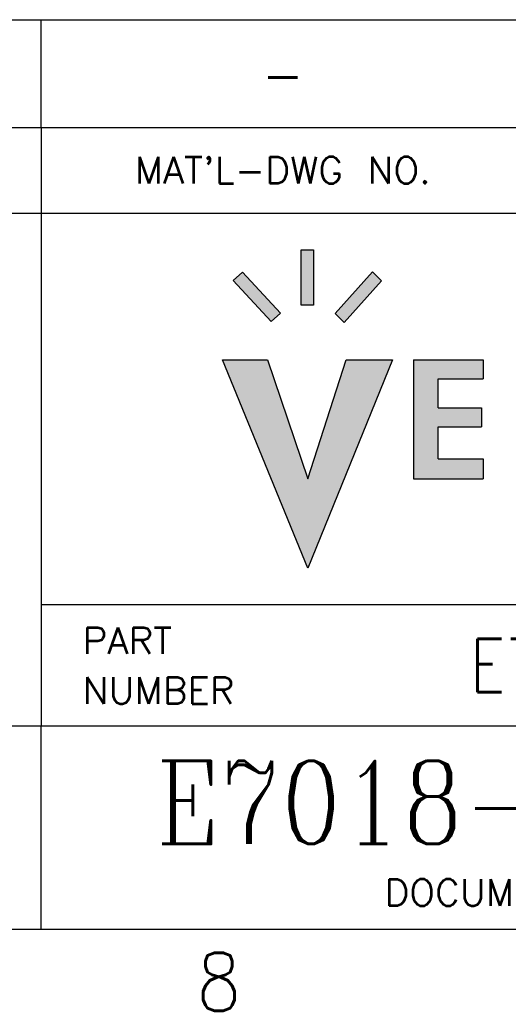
# Model space of a CAD drawing. Header units: inches. Extents: x -429 to 435, y -270 to 288.
# Tile 16 of 20: x 363 to 393, y -268 to -209. Entities that reach past the tile are written whole.
import ezdxf

# ---------------------------------------------------------------- set-up
doc = ezdxf.new("R2010")
doc.units = ezdxf.units.IN
doc.layers.add('1', color=7, linetype='Continuous')
doc.styles.add('CONVERTER_13', font='txt.shx', dxfattribs={"width": 0.9})
doc.styles.add('CONVERTER_16', font='txt.shx', dxfattribs={"width": 1.035})
doc.styles.add('CONVERTER_17', font='txt.shx', dxfattribs={"width": 0.72})
doc.styles.add('CONVERTER_18', font='txt.shx', dxfattribs={"width": 0.81})
doc.styles.add('CONVERTER_20', font='complex.shx', dxfattribs={"width": 0.855})

# ---------------------------------------------------------------- blocks, each defined once
blk = doc.blocks.new('BOM', base_point=(228.4413107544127, -226.1721590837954))
at = {"color": 4, "linetype": 'Continuous'}
for p, q in [((224.1112486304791, -209.1121109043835), (428.5018736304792, -209.1121109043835)), ((364.6049986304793, -215.6121109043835), (364.6049986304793, -209.1121109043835)), ((224.1112486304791, -215.6121109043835), (428.5018736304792, -215.6121109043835)), ((364.6049986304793, -215.6121109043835), (364.6049986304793, -220.7714859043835))]:
    blk.add_line(p, q, dxfattribs=at)
at = {"color": 3, "insert": (379.1784361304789, -210.7621109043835), "char_height": 3.2, "attachment_point": 2, "line_spacing_factor": 1.02040816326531, "style": 'CONVERTER_17'}
blk.add_mtext('-', dxfattribs=at)
at = {"color": 4, "insert": (379.1784361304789, -218.1917984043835), "char_height": 1.6, "attachment_point": 5, "line_spacing_factor": 1.12545018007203, "style": 'CONVERTER_16'}
blk.add_mtext("MAT'L-DWG NO.", dxfattribs=at)
blk = doc.blocks.new('Drawing_Grid_Zones', base_point=(-419.3462527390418, -254.8804718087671))
at = {"layer": '1', "color": 4, "insert": (375.320623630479, -267.1402359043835), "char_height": 3.5, "attachment_point": 5, "line_spacing_factor": 1.08043217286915, "style": 'CONVERTER_13'}
blk.add_mtext('8', dxfattribs=at)
blk = doc.blocks.new('D_Size_Verigy_Frame', base_point=(-419.3462527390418, -254.8804718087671))
at = {"layer": '1', "linetype": 'Continuous'}
for points in [[(381.0258480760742, -222.9856632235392), (381.0258480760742, -226.3376543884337), (380.2809611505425, -226.3376543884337), (380.2809611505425, -222.9856632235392)], [(379.0379385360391, -226.815715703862), (378.4808781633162, -227.3209565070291), (376.1902775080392, -224.8526002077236), (376.747337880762, -224.3473594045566)], [(382.3355474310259, -226.8423952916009), (382.8789879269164, -227.3858357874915), (385.1347516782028, -224.8687128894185), (384.5913111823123, -224.325272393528)], [(385.787149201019, -229.6231617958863), (380.6788471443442, -242.1887590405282), (375.5350055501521, -229.6231617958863), (378.2525594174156, -229.6231617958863), (380.6788471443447, -236.799428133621), (383.0009206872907, -229.6231617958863)], [(391.2556247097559, -229.6231617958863), (391.2556247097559, -230.7771294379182), (388.544749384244, -230.7771294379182), (388.544749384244, -232.5255167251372), (391.1638117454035, -232.5255167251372), (391.1638117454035, -233.6776826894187), (388.544749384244, -233.6776826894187), (388.544749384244, -235.6046236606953), (391.2556247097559, -235.6046236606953), (391.2556247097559, -236.799428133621), (387.0591494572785, -236.799428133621), (387.0591494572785, -229.6231617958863)]]:
    blk.add_hatch(color=4, dxfattribs=at).paths.add_polyline_path(points)
at = {"color": 7, "linetype": 'Continuous'}
for p, q in [((224.1112486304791, -220.7714859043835), (428.5018736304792, -220.7714859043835)), ((364.604998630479, -220.7714859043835), (364.604998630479, -251.7277359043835)), ((364.604998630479, -251.7277359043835), (298.3424986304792, -251.7277359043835)), ((364.604998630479, -263.9652359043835), (364.604998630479, -251.7277359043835)), ((428.5018736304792, -251.7277359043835), (364.604998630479, -251.7277359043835))]:
    blk.add_line(p, q, dxfattribs=at)
at = {"color": 4, "linetype": 'Continuous'}
blk.add_line((428.5018736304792, -244.402936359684), (364.604998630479, -244.402936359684), dxfattribs=at)
at = {"layer": '1', "color": 4, "linetype": 'Continuous'}
for p, q in [((380.2809611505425, -226.3376543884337), (380.2809611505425, -222.9856632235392)), ((380.2809611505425, -222.9856632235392), (381.0258480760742, -222.9856632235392)), ((381.0258480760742, -222.9856632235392), (381.0258480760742, -226.3376543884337)), ((376.1902775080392, -224.8526002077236), (376.747337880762, -224.3473594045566)), ((376.747337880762, -224.3473594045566), (379.0379385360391, -226.815715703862)), ((384.5913111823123, -224.325272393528), (382.3355474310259, -226.8423952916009)), ((385.1347516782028, -224.8687128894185), (384.5913111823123, -224.325272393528)), ((376.1902775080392, -224.8526002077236), (378.4808781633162, -227.3209565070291)), ((382.8789879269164, -227.3858357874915), (385.1347516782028, -224.8687128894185)), ((379.0379385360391, -226.815715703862), (378.4808781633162, -227.3209565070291)), ((381.0258480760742, -226.3376543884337), (380.2809611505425, -226.3376543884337)), ((382.3355474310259, -226.8423952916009), (382.8789879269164, -227.3858357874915)), ((375.5350055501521, -229.6231617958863), (378.2525594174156, -229.6231617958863)), ((380.6788471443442, -242.1887590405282), (375.5350055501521, -229.6231617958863)), ((378.2525594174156, -229.6231617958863), (380.6788471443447, -236.799428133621)), ((385.787149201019, -229.6231617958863), (380.6788471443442, -242.1887590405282)), ((380.6788471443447, -236.799428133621), (383.0009206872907, -229.6231617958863)), ((383.0009206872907, -229.6231617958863), (385.787149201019, -229.6231617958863)), ((387.0591494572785, -229.6231617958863), (387.0591494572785, -236.799428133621)), ((387.0591494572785, -229.6231617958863), (391.2556247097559, -229.6231617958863)), ((391.2556247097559, -229.6231617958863), (391.2556247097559, -230.7771294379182)), ((388.544749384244, -232.5255167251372), (388.544749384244, -230.7771294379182)), ((388.544749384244, -230.7771294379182), (391.2556247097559, -230.7771294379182)), ((388.544749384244, -232.5255167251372), (391.1638117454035, -232.5255167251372)), ((391.1638117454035, -232.5255167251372), (391.1638117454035, -233.6776826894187)), ((388.544749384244, -235.6046236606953), (388.544749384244, -233.6776826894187)), ((388.544749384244, -233.6776826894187), (391.1638117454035, -233.6776826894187)), ((388.544749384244, -235.6046236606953), (391.2556247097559, -235.6046236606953)), ((391.2556247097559, -235.6046236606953), (391.2556247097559, -236.799428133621)), ((387.0591494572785, -236.799428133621), (391.2556247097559, -236.799428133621))]:
    blk.add_line(p, q, dxfattribs=at)
at = {"layer": '1', "color": 7, "linetype": 'Continuous'}
blk.add_line((-419.3981263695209, -263.9652359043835), (425.5018736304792, -263.9652359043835), dxfattribs=at)
at = {"layer": '1'}
for name, p in [('Drawing_Grid_Zones', (-419.3462527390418, -254.8804718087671)), ('BOM', (228.4413107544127, -226.1721590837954))]:
    blk.add_blockref(name, p, dxfattribs=at)
at = {"color": 4, "char_height": 1.6, "line_spacing_factor": 1.12545018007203, "style": 'CONVERTER_16'}
for s, insert, attachment_point in [('PART\\PNUMBER', (367.1049986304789, -248.0653361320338), 4), ('DOCUMENT NUMBER', (396.553436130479, -262.5558609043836), 8)]:
    blk.add_mtext(s, dxfattribs=dict(at, insert=insert, attachment_point=attachment_point))
at = {"color": 3, "attachment_point": 5, "line_spacing_factor": 1.02040816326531}
for s, insert, char_height, style in [('E7018-24101', (402.9809445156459, -248.0653361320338), 3.2, 'CONVERTER_18'), ('E7018-24101-1', (396.553436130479, -256.3214859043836), 5, 'CONVERTER_20')]:
    blk.add_mtext(s, dxfattribs=dict(at, insert=insert, char_height=char_height, style=style))

msp = doc.modelspace()

# ---------------------------------------------------------------- block references
msp.add_blockref('D_Size_Verigy_Frame', (-419.3462527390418, -254.8804718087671))

doc.saveas('drawing.dxf')
